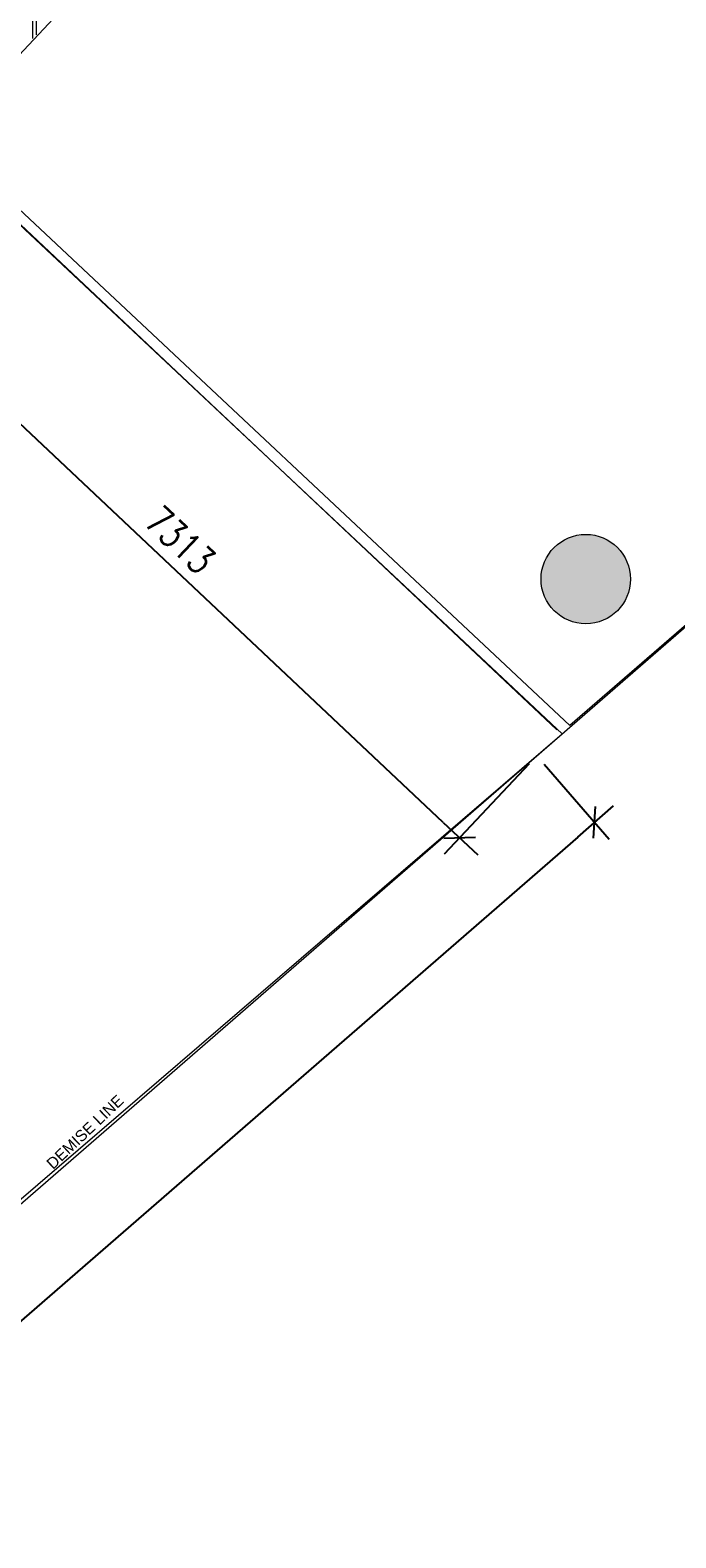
# Model space of a CAD drawing. Header units: millimetres. Extents: x 98667 to 994031, y -2704 to 533009.
# Tile 216 of 256: x 643908 to 649686, y 397679 to 411168. Entities that reach past the tile are written whole.
import ezdxf

# ---------------------------------------------------------------- set-up
doc = ezdxf.new("R2010")
doc.units = ezdxf.units.MM
doc.layers.add('0 COMMERCIAL RETAIL', color=7, linetype='Continuous', lineweight=0, true_color=0xff6bff)
for name, color, linetype, lineweight in [('A-WALL-FNSH', 1, 'Continuous', 15), ('A-WALL-PATT', 5, 'Continuous', 15), ('AP0300R00$0$I-ELEV-THIN', 2, 'Continuous', 25), ('SHEET TITLE', 41, 'Continuous', 35)]:
    doc.layers.add(name, color=color, linetype=linetype, lineweight=lineweight)
for name, color, linetype in [('ADIM', 9, 'Continuous'), ('EX WALLS', 20, 'Continuous'), ('EX-SHAD-253', 253, 'Continuous'), ('TBLK - Title Block', 7, 'Continuous')]:
    doc.layers.add(name, color=color, linetype=linetype)
doc.styles.add('ROMANS', font='SIMPLEX.shx', dxfattribs={"width": 0.8})
doc.styles.get("Standard").update_dxf_attribs({"font": 'arial.ttf'})

msp = doc.modelspace()

# ---------------------------------------------------------------- hatches: boundary and pattern name
at = {"layer": 'EX-SHAD-253', "lineweight": 0}
h = msp.add_hatch(color=251, dxfattribs=at)
edge = h.paths.add_edge_path()
edge.add_arc((648880, 406257), 400, 0, 360)
h = msp.add_hatch(color=251, dxfattribs=at)
edge = h.paths.add_edge_path()
edge.add_arc((648880, 406257), 400, 0, 360)

# ---------------------------------------------------------------- linework, layer by layer
at = {"color": 251, "linetype": 'ByBlock'}
for p, q in [((648808, 403949, 0), (649128, 404228, 0)), ((647605, 404080, 0), (647915, 403789, 0))]:
    msp.add_line(p, q, dxfattribs=at)
at = {"layer": '0 COMMERCIAL RETAIL', "color": 251}
for p, q in [((648737, 404947, 0), (643177, 410159, 0)), ((648669, 404874, 0), (643247, 409959, 0)), ((653655, 409203, 0), (648737, 404947, 0)), ((635062, 393185, 0), (648669, 404874, 0))]:
    msp.add_line(p, q, dxfattribs=at)
at = {"layer": 'A-WALL-FNSH', "color": 251}
msp.add_line((648620, 404909, 0), (643296, 409923, 0), dxfattribs=at)
at = {"layer": 'A-WALL-PATT', "color": 251, "linetype": 'Continuous', "lineweight": 0}
for p, q in [((643933, 411092, 0), (643933, 411330, 0)), ((643933, 411092, 0), (643933, 411330, 0)), ((643965, 411126, 0), (643965, 411363, 0)), ((643965, 411126, 0), (643965, 411363, 0))]:
    msp.add_line(p, q, dxfattribs=at)
at = {"layer": 'ADIM', "color": 251, "linetype": 'ByBlock'}
for p, q in [((648949, 403939, 0), (648968, 404221, 0)), ((647609, 403939, 0), (647892, 403947, 0))]:
    msp.add_line(p, q, dxfattribs=at)
at = {"layer": 'AP0300R00$0$I-ELEV-THIN', "color": 251, "lineweight": 0}
msp.add_line((635571, 393502, 0), (656527, 411696, 0), dxfattribs=at)
msp.add_line((635571, 393502, 0), (656527, 411696, 0), dxfattribs=at)
msp.add_line((635571, 393502, 0), (656527, 411696, 0), dxfattribs=at)
msp.add_line((635571, 393502, 0), (656527, 411696, 0), dxfattribs=at)
at = {"layer": 'EX WALLS', "color": 251, "lineweight": 0}
msp.add_line((643628, 410752, 0), (647015, 414366, 0), dxfattribs=at)
msp.add_line((643628, 410752, 0), (647015, 414366, 0), dxfattribs=at)
msp.add_circle((648880, 406257, 0), 400, dxfattribs=at)
msp.add_circle((648880, 406257, 0), 400, dxfattribs=at)
at = {"layer": 'TBLK - Title Block', "color": 251}
for p, q in [((647605, 404080, 0), (642573, 408819, 0)), ((648373, 404603, 0), (647614, 403797, 0)), ((648507, 404600, 0), (649090, 403929, 0)), ((648808, 403949, 0), (636248, 393037, 0))]:
    msp.add_line(p, q, dxfattribs=at)

# ---------------------------------------------------------------- texts
at = {"layer": 'SHEET TITLE', "color": 251}
msp.add_text('DEMISE LINE', height=100, rotation=43.5185, dxfattribs=at).set_placement((644112, 400970, 0))
msp.add_text('DEMISE LINE', height=100, rotation=43.5185, dxfattribs=at).set_placement((644112, 400970, 0))
at = {"layer": 'TBLK - Title Block', "color": 251, "style": 'ROMANS', "width": 0.8}
msp.add_text('7313', height=250, rotation=316.7175, dxfattribs=at).set_placement((644915, 406751, 0))

doc.saveas('drawing.dxf')
